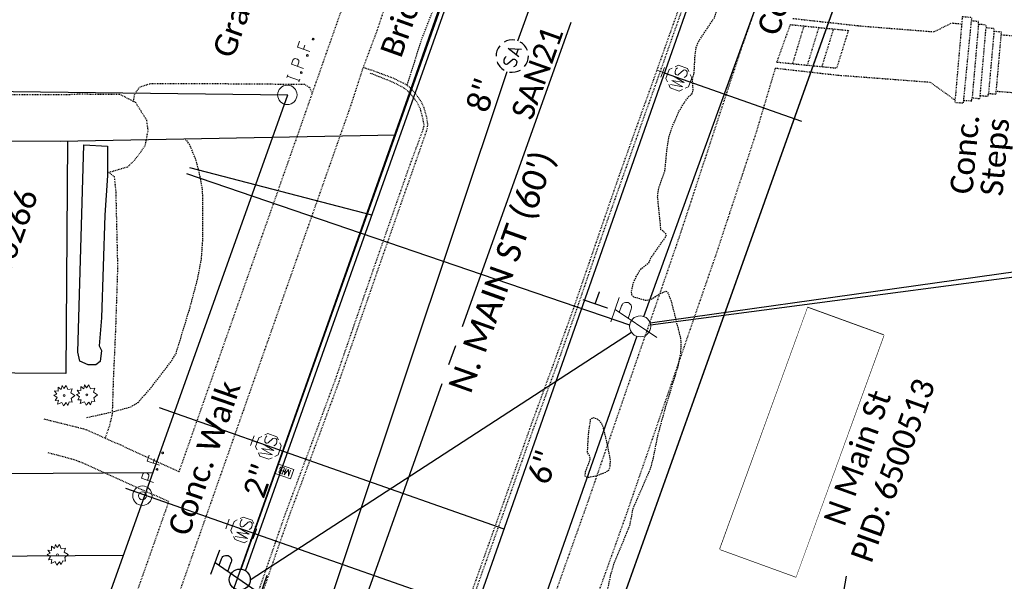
# Model space of a CAD drawing. Header units: feet. Extents: x 2296871 to 2305194, y 360020 to 364238.
# Tile 35 of 55: x 2301822 to 2301944, y 362637 to 362707. Entities that reach past the tile are written whole.
import ezdxf
from ezdxf.enums import TextEntityAlignment as Align

# ---------------------------------------------------------------- set-up
doc = ezdxf.new("R2010")
doc.units = ezdxf.units.FT
doc.header["$MEASUREMENT"] = 0
doc.set_wipeout_variables(frame=1)
for name, pattern in [('cl10', [50, 2.5, -2.5, 40, -2.5, 2.5]), ('gasex', [0]), ('OhDOT_USTN1', [0.055, 0.014, -0.041]), ('OhDOT_USTN3', [0.22, 0.165, -0.055]), ('OhDOT_USTN5', [0.11, 0.055, -0.055]), ('ohelecex', [0]), ('ohteleex', [0]), ('rowex', [0]), ('sanex', [0]), ('shrublt', [0]), ('waterex', [0])]:
    doc.linetypes.add(name, pattern=pattern)
for name, color, linetype in [('BD_X_Building', 231, 'Continuous'), ('DT_X_Contour_Major', 132, 'OhDOT_USTN3'), ('DV_X_Property_Line', 7, 'Continuous'), ('PV_X_Curb', 120, 'OhDOT_USTN1'), ('PV_X_Driveway', 7, 'OhDOT_USTN5'), ('PV_X_EOP', 7, 'OhDOT_USTN3'), ('PV_X_Steps', 120, 'OhDOT_USTN1'), ('PV_X_Text', 7, 'Continuous'), ('PV_X_Walk', 120, 'OhDOT_USTN5'), ('RD_X_Cells', 7, 'Continuous'), ('RW_X_CL_10', 6, 'cl10'), ('RW_X_Fee_RW', 6, 'rowex'), ('RW_X_Text', 7, 'Continuous'), ('SN_X_Public', 3, 'Continuous'), ('SV_X_Mon_Cells_Found', 7, 'Continuous'), ('SV_X_Text_Name', 7, 'Continuous'), ('SV_X_Text_Name_MASK', 7, 'Continuous'), ('UT_X_Electric_Cells', 1, 'Continuous'), ('UT_X_Gas', 2, 'gasex'), ('UT_X_Gas_Text', 7, 'Continuous'), ('UT_X_Overhead_Electric', 1, 'ohelecex'), ('UT_X_Overhead_Telecom', 30, 'ohteleex'), ('UT_X_Sanitary_Cells', 3, 'Continuous'), ('UT_X_Sanitary_Line', 3, 'sanex'), ('UT_X_Sanitary_Text', 7, 'Continuous'), ('UT_X_Water', 133, 'waterex'), ('UT_X_Water_Cells', 131, 'Continuous'), ('UT_X_Water_Text', 7, 'Continuous'), ('VG_X_Cells', 3, 'Continuous'), ('VG_X_Flower_Bed', 3, 'OhDOT_USTN1'), ('VG_X_Shrub_Line_Lt', 3, 'shrublt')]:
    doc.layers.add(name, color=color, linetype=linetype)
doc.styles.add('Simplex Normal (0.14)', font='calibri.ttf', dxfattribs={"height": 0.14})
doc.styles.add('Straight Normal (0.14) Font 30', font='calibri.ttf', dxfattribs={"height": 0.14})
doc.styles.add('Straight-Normal', font='calibri.ttf', dxfattribs={"height": 0.14})

# ---------------------------------------------------------------- blocks, each defined once
blk = doc.blocks.new('smh')
at = {"linetype": 'Continuous', "flags": 128}
for points in [[(-0.33, 0.69), (-0.36, 0.71), (-0.4, 0.74), (-0.51, 0.78), (-0.65, 0.8), (-0.75, 0.8), (-0.79, 0.8), (-0.95, 0.76), (-1.09, 0.69), (-1.18, 0.59), (-1.2, 0.49), (-1.2, 0.41), (-1.18, 0.31), (-1.08, 0.22), (-0.38, -0.16), (-0.32, -0.21), (-0.29, -0.26), (-0.27, -0.33), (-0.27, -0.41), (-0.28, -0.48), (-0.29, -0.53), (-0.32, -0.6), (-0.34, -0.65), (-0.37, -0.69), (-0.41, -0.72), (-0.45, -0.75), (-0.5, -0.77), (-0.53, -0.79), (-0.65, -0.8), (-0.82, -0.8), (-0.94, -0.77), (-1.1, -0.69), (-1.2, -0.61)], [(0.21, -0.8), (0.71, 0.8), (1.2, -0.8)], [(1.08, -0.42), (0.34, -0.42)]]:
    blk.add_lwpolyline(points, dxfattribs=at)
at = {"linetype": 'Continuous'}
for start, end in [(130.0806, 170.0721), (70.0577, 110.1061), (10.0169, 50.0392), (190.0169, 230.0392), (310.0114, 350.0264), (250.0577, 290.0473)]:
    blk.add_arc((0, 0), 2, start, end, dxfattribs=at)
blk = doc.blocks.new('ODOT SANITARY MANHOLE')
blk.add_blockref('smh', (0, 0))
blk = doc.blocks.new('IPF')
at = {"layer": 'SV_X_Mon_Cells_Found', "color": 7, "linetype": 'Continuous', "lineweight": 0, "flags": 128}
for points in [[(0.1007, 0.04), (0.1184, 0.04)], [(0.1095, -0.04), (0.1095, 0.04)], [(0.1878, -0.04), (0.1878, 0.04), (0.2143, 0.04), (0.217, 0.0394), (0.2209, 0.0381), (0.2225, 0.0368), (0.2242, 0.0356), (0.2264, 0.0324), (0.228, 0.0293), (0.2291, 0.0242), (0.2291, 0.0167), (0.2286, 0.0142), (0.2275, 0.0104), (0.2253, 0.006), (0.2231, 0.0041), (0.2214, 0.0028), (0.2187, 0.0016), (0.2143, 0.0009), (0.1878, 0.0009)], [(0.3383, 0.04), (0.3002, 0.04), (0.3002, -0.04)], [(0.3002, 0.0009), (0.3272, 0.0009)], [(0.1007, -0.04), (0.1184, -0.04)], [(0.1575, -0.0293), (0.1602, -0.0293), (0.1619, -0.0305), (0.1635, -0.0331), (0.1635, -0.0362), (0.1619, -0.0387), (0.1602, -0.04), (0.1575, -0.04), (0.1558, -0.0387), (0.1542, -0.0362), (0.1542, -0.0331), (0.1558, -0.0305), (0.1575, -0.0293)], [(0.2699, -0.0293), (0.2727, -0.0293), (0.2743, -0.0305), (0.276, -0.0331), (0.276, -0.0362), (0.2743, -0.0387), (0.2727, -0.04), (0.2699, -0.04), (0.2683, -0.0387), (0.2666, -0.0362), (0.2666, -0.0331), (0.2683, -0.0305), (0.2699, -0.0293)], [(0.3774, -0.0293), (0.3801, -0.0293), (0.3818, -0.0305), (0.3835, -0.0331), (0.3835, -0.0362), (0.3818, -0.0387), (0.3801, -0.04), (0.3774, -0.04), (0.3757, -0.0387), (0.3741, -0.0362), (0.3741, -0.0331), (0.3757, -0.0305), (0.3774, -0.0293)]]:
    blk.add_lwpolyline(points, dxfattribs=at)
at = {"layer": 'SV_X_Mon_Cells_Found', "color": 7, "linetype": 'Continuous', "lineweight": 0}
blk.add_circle((0, 0), 0.06, dxfattribs=at)
blk = doc.blocks.new('SHRUB')
at = {"layer": 'VG_X_Cells', "color": 3, "linetype": 'Continuous', "lineweight": 0, "flags": 128}
blk.add_lwpolyline([(-0.004, 0.09), (0.026, 0.127), (0.047, 0.075), (0.101, 0.084), (0.084, 0.033), (0.132, 0.003), (0.089, -0.034), (0.101, -0.079), (0.064, -0.076), (0.047, -0.121), (0.026, -0.087), (-0.008, -0.128), (-0.029, -0.083), (-0.08, -0.105), (-0.071, -0.058), (-0.111, -0.062), (-0.088, -0.022), (-0.126, 0.006), (-0.089, 0.019), (-0.119, 0.059), (-0.073, 0.054), (-0.074, 0.106), (-0.037, 0.077), (-0.026, 0.127), (-0.004, 0.09)], dxfattribs=at)
at = {"layer": 'VG_X_Cells', "color": 3, "linetype": 'Continuous', "lineweight": 0}
blk.add_circle((0, 0), 0.0115, dxfattribs=at)
blk = doc.blocks.new('SGN1P_1')
at = {"lineweight": 0}
for p, q in [((0, 0.08), (0, -0.08)), ((0, 0), (-0.08, 0))]:
    blk.add_line(p, q, dxfattribs=at)
blk = doc.blocks.new('SIGN')
for p, q in [((0, 1.6), (0, -1.6)), ((0, 0), (-1.6, 0))]:
    blk.add_line(p, q)
at = {"xscale": 20, "yscale": 20, "zscale": 20}
blk.add_blockref('SGN1P_1', (0, 0), dxfattribs=at)
blk = doc.blocks.new('ODOT MISC MAILBOX')
at = {"color": 230, "linetype": 'Continuous', "lineweight": 13, "flags": 128}
blk.add_lwpolyline([(-0.1, 0.061), (0.1, 0.061), (0.1, -0.061), (-0.1, -0.061), (-0.1, 0.061)], close=True, dxfattribs=at)
for points in [[(-0.065, -0.04), (-0.065, 0.04), (-0.036, -0.04), (-0.008, 0.04), (-0.008, -0.04)], [(0.051, 0.003), (0.054, 0.007), (0.056, 0.009), (0.057, 0.01), (0.058, 0.012), (0.059, 0.014), (0.06, 0.016), (0.061, 0.02), (0.061, 0.022), (0.061, 0.025), (0.061, 0.029), (0.059, 0.032), (0.057, 0.034), (0.054, 0.037), (0.052, 0.038), (0.05, 0.039), (0.047, 0.04), (0.016, 0.04), (0.016, -0.04), (0.051, -0.04), (0.055, -0.037), (0.059, -0.034), (0.062, -0.029), (0.064, -0.024), (0.065, -0.018), (0.065, -0.014), (0.064, -0.01), (0.061, -0.005), (0.058, -0.001), (0.051, 0.003), (0.016, 0.003)]]:
    blk.add_lwpolyline(points, dxfattribs=at)
at = {"color": 230, "linetype": 'Continuous', "lineweight": 30}
blk.add_point((0, 0), dxfattribs=at)
blk = doc.blocks.new('ODOT Elec Tele Pole')
at = {"layer": 'UT_X_Electric_Cells', "linetype": 'Continuous', "lineweight": 13}
for p, q in [((0.0482, 0.18), (-0.0321, -0.12)), ((0.1282, 0.18), (-0.0318, 0.18)), ((0.0402, 0.15), (0.0827, 0.15)), ((0.0231, 0.0862), (0.0827, 0.0862))]:
    blk.add_line(p, q, dxfattribs=at)
at = {"layer": 'UT_X_Electric_Cells', "linetype": 'Continuous', "lineweight": 0}
blk.add_circle((0, 0), 0.065, dxfattribs=at)
at = {"layer": 'UT_X_Electric_Cells', "linetype": 'Continuous', "lineweight": 13, "extrusion": (0, 0, -1)}
blk.add_arc((-0.0833, 0.1181), 0.0319, 88.8767, 271.1233, dxfattribs=at)
blk = doc.blocks.new('TLPW')
at = {"linetype": 'Continuous'}
for p, q in [((0.0482, 0.18), (-0.0402, -0.15)), ((0.1282, 0.18), (-0.0318, 0.18)), ((0.0402, 0.15), (0.0827, 0.15)), ((0.0231, 0.0863), (0.0827, 0.0863)), ((0.0798, -0.15), (-0.0402, -0.15))]:
    blk.add_line(p, q, dxfattribs=at)
blk.add_circle((0, 0), 0.065, dxfattribs=at)
at = {"linetype": 'Continuous', "extrusion": (0, 0, -1)}
blk.add_arc((-0.0833, 0.1181), 0.0319, 88.8767, 271.1233, dxfattribs=at)
blk = doc.blocks.new('ODOT ELEC TELE LIGHT POLE')
blk.add_blockref('TLPW', (0, 0))
blk = doc.blocks.new('WSS')
at = {"layer": 'UT_X_Water_Cells', "color": 133, "linetype": 'Continuous', "lineweight": 0}
for p, q in [((0, 0.0741), (0, 0.1376)), ((0.0318, 0.1058), (-0.0319, 0.1058)), ((0.0202, 0.0083), (0.0553, -0.0101))]:
    blk.add_line(p, q, dxfattribs=at)
at = {"layer": 'UT_X_Water_Cells', "color": 133, "linetype": 'Continuous', "lineweight": 0, "flags": 128}
for points in [[(0.0448, 0.0588), (0.0296, 0.0741), (-0.0297, 0.0741), (-0.0448, 0.059)], [(-0.0588, 0.0448), (-0.0741, 0.0297), (-0.0741, -0.0296), (-0.059, -0.0447)], [(-0.0554, 0.0355), (-0.0413, -0.0408), (-0.0272, 0.0355), (-0.013, -0.0408), (0.0013, 0.0355)], [(0.0588, -0.0447), (0.074, -0.0296), (0.074, 0.0297), (0.0588, 0.0448)], [(-0.045, -0.0587), (-0.0297, -0.074), (0.0296, -0.074), (0.0448, -0.0588)]]:
    blk.add_lwpolyline(points, dxfattribs=at)
at = {"layer": 'UT_X_Water_Cells', "color": 133, "linetype": 'Continuous', "lineweight": 0, "extrusion": (0, 0, -1)}
for centre, radius, start, end in [((-0.0277, 0.0195), 0.0135, 303.63245, 53.74127), ((-0.0388, -0.0047), 0.04, 61.34633, 118.65367), ((-0.0372, -0.0091), 0.0316, 235.60372, 316.33053), ((-0.0438, -0.0225), 0.017, 132.06416, 228.51167)]:
    blk.add_arc(centre, radius, start, end, dxfattribs=at)
blk = doc.blocks.new('IPIPE')
at = {"layer": 'SV_X_Mon_Cells_Found', "color": 7, "linetype": 'Continuous', "lineweight": 0, "flags": 128}
for points in [[(0.0999, -0.04), (0.0999, 0.04), (0.1263, 0.04), (0.1291, 0.0394), (0.1329, 0.0381), (0.1346, 0.0368), (0.1362, 0.0356), (0.1384, 0.0324), (0.1401, 0.0293), (0.1412, 0.0242), (0.1412, 0.0167), (0.1406, 0.0142), (0.1395, 0.0104), (0.1373, 0.006), (0.1351, 0.0041), (0.1335, 0.0028), (0.1307, 0.0016), (0.1263, 0.0009), (0.0999, 0.0009)], [(0.2503, 0.04), (0.2123, 0.04), (0.2123, -0.04)], [(0.2123, 0.0009), (0.2393, 0.0009)], [(0.182, -0.0293), (0.1847, -0.0293), (0.1864, -0.0305), (0.188, -0.0331), (0.188, -0.0362), (0.1864, -0.0387), (0.1847, -0.04), (0.182, -0.04), (0.1803, -0.0387), (0.1787, -0.0362), (0.1787, -0.0331), (0.1803, -0.0305), (0.182, -0.0293)], [(0.2895, -0.0293), (0.2922, -0.0293), (0.2939, -0.0305), (0.2955, -0.0331), (0.2955, -0.0362), (0.2939, -0.0387), (0.2922, -0.04), (0.2895, -0.04), (0.2878, -0.0387), (0.2861, -0.0362), (0.2861, -0.0331), (0.2878, -0.0305), (0.2895, -0.0293)]]:
    blk.add_lwpolyline(points, dxfattribs=at)
at = {"layer": 'SV_X_Mon_Cells_Found', "color": 7, "linetype": 'Continuous', "lineweight": 0}
for radius in [0.06, 0.0247]:
    blk.add_circle((0, 0), radius, dxfattribs=at)

msp = doc.modelspace()

# ---------------------------------------------------------------- linework, layer by layer
at = {"layer": 'BD_X_Building', "flags": 128}
msp.add_lwpolyline([(2301783.84, 362692.12), (2301828.4, 362691.84), (2301828.22, 362663.11), (2301784.05, 362663.39), (2301784.08, 362668.56), (2301778.76, 362668.6), (2301778.82, 362679.3), (2301783.76, 362679.26)], close=True, dxfattribs=at)
at = {"layer": 'DT_X_Contour_Major', "elevation": 985, "flags": 128}
for points in [[(2301865.74, 362514.77), (2301862.73, 362513.04), (2301862.47, 362513.35), (2301863.72, 362517.91), (2301865.02, 362519.81), (2301864.33, 362520.96), (2301861, 362524.13), (2301860.55, 362526.49), (2301861.08, 362528.89), (2301860.83, 362531.03), (2301861.31, 362532.38), (2301861.85, 362532.87), (2301862.24, 362534.63), (2301862.43, 362536.15), (2301862.23, 362536.69), (2301862.42, 362538.07), (2301863.05, 362540.62), (2301864.02, 362543.41), (2301865.2, 362546.39), (2301865.7, 362547.36), (2301866.15, 362548.49), (2301866.73, 362550.81), (2301867.3, 362552.54), (2301868.1, 362554.42), (2301869.01, 362557.32), (2301870.85, 362560.8), (2301871.58, 362562.99), (2301872.88, 362567.87), (2301873.85, 362570.3), (2301875.01, 362572.81), (2301878.66, 362580.02), (2301879.16, 362581.51), (2301879.44, 362582.99), (2301879.68, 362585), (2301880.29, 362587.04), (2301880.66, 362589.19), (2301881.29, 362591.79), (2301882.99, 362597.47), (2301883.72, 362599.55), (2301883.94, 362599.85), (2301884.63, 362600.34), (2301886.61, 362601.41), (2301887.98, 362602.05), (2301889.03, 362602.39), (2301890.8, 362602.6), (2301895.3, 362602.74), (2301895.23, 362602.9), (2301893.21, 362604.5), (2301892.93, 362604.81), (2301892.88, 362605.02), (2301893.68, 362610.01), (2301893.73, 362610.88), (2301893.52, 362612.69), (2301893.65, 362613.32), (2301894.07, 362613.66), (2301895.36, 362614.02), (2301895.68, 362614.26), (2301895.79, 362614.52), (2301895.82, 362615.25), (2301895.36, 362617.9), (2301895.14, 362618.54), (2301892.82, 362622.08), (2301892.74, 362622.41), (2301892.7, 362625.97), (2301892.84, 362627.75), (2301893.03, 362628.77), (2301894.26, 362631.92), (2301895.67, 362638.45), (2301896.09, 362639.79), (2301897.96, 362644.28), (2301898.37, 362646.4), (2301900.53, 362651.35), (2301900.86, 362652.58), (2301901.43, 362655.43), (2301902.35, 362658.79), (2301903.9, 362663.85), (2301904.25, 362665.52), (2301904.33, 362666.73), (2301904.27, 362667.46), (2301903.13, 362671.98), (2301902.66, 362673.17), (2301902.44, 362673.25), (2301901.78, 362673.01), (2301900.45, 362672.17), (2301899.89, 362672.15), (2301898.47, 362672.54), (2301898.25, 362672.76), (2301898.17, 362673.21), (2301898.38, 362674.25), (2301898.78, 362675.17), (2301899.35, 362676.07), (2301900.34, 362676.84), (2301900.58, 362677.44), (2301902.36, 362679.97), (2301902.49, 362680.29), (2301902.02, 362680.79), (2301901.81, 362680.89), (2301901.4, 362684.99), (2301901.53, 362686.01), (2301902.3, 362688.18), (2301902.57, 362690.98), (2301902.79, 362692.31), (2301903.23, 362693.66), (2301904.02, 362695.49), (2301904.62, 362696.51), (2301905.28, 362697.42), (2301905.66, 362697.76), (2301905.79, 362698.19), (2301905.71, 362699.49), (2301905.92, 362700.36), (2301906.03, 362702.43), (2301906.17, 362703.45), (2301906.48, 362704.22), (2301908.42, 362707.13), (2301909.05, 362709.04), (2301910.35, 362714.5), (2301910.72, 362716.89), (2301910.98, 362720.68), (2301911.09, 362721.4), (2301911.29, 362721.87), (2301912.01, 362722.57), (2301913.83, 362723.84), (2301916.77, 362726.49), (2301918.1, 362727.25), (2301918.41, 362727.55), (2301919.84, 362731.85), (2301921.65, 362736.21), (2301921.87, 362737.17), (2301921.9, 362737.65), (2301921.14, 362740.98), (2301920.82, 362743.74), (2301920.78, 362745.82), (2301921.17, 362747.11), (2301922.09, 362749.17), (2301923.34, 362753.94), (2301925.24, 362757.37), (2301926.96, 362761.99), (2301927.8, 362763.95), (2301928.84, 362766.06), (2301931, 362770.13), (2301934.64, 362777.75), (2301935.96, 362780.84), (2301936.72, 362782.99), (2301938.92, 362791.08), (2301941.1, 362795.93), (2301947.36, 362813.23), (2301949.91, 362818.57), (2301950.39, 362819.88), (2301950.97, 362821), (2301951.87, 362822.36), (2301955.11, 362826.51), (2301956.33, 362828.53), (2301956.76, 362829.47), (2301957.59, 362834.15), (2301958.25, 362835.93), (2301962.16, 362844.57), (2301963.35, 362848.26), (2301965.1, 362852.32), (2301966, 362854.73), (2301966.52, 362856.73), (2301967.08, 362860.07), (2301967.76, 362862.73), (2301969.11, 362865.78), (2301970.78, 362869.22), (2301972.1, 362871.55), (2301972.95, 362873.61), (2301973.25, 362874.61), (2301974.73, 362878.19), (2301977.02, 362884.84), (2301977.97, 362886.63), (2301980.61, 362892.76), (2301982.96, 362898.95), (2301986.2, 362904.99), (2301989.56, 362912.02), (2301990.29, 362913.85), (2301991.07, 362917.13), (2301992.42, 362920.53), (2301995.55, 362927.43), (2301996.15, 362928.9), (2301996.95, 362932.81), (2301997.4, 362934.52), (2301997.86, 362935.62), (2301999.18, 362937.46), (2301999.97, 362938.26), (2302002.86, 362939.99), (2302005.18, 362941.17), (2302007.03, 362941.85), (2302008.46, 362942.49), (2302010.05, 362943.37), (2302014.52, 362946.91), (2302016.13, 362947.84), (2302017.42, 362948.86), (2302018.65, 362949.66), (2302020.14, 362950.45)], [(2301830.78, 362657.66), (2301833.56, 362658.27), (2301836.23, 362658.98), (2301837.11, 362659.5), (2301838.65, 362661.24), (2301841.24, 362664.62), (2301841.83, 362665.57), (2301843.49, 362671), (2301844.48, 362674.68), (2301844.97, 362677.25), (2301845.16, 362679.87), (2301845.16, 362684.92), (2301845.08, 362686.06), (2301844.7, 362688.04), (2301844.27, 362689.63), (2301843.64, 362691.15), (2301843.27, 362691.81), (2301843.02, 362691.97)]]:
    msp.add_lwpolyline(points, dxfattribs=at)
msp.add_lwpolyline([(2301893.03, 362652.51), (2301892.45, 362650.94), (2301892.39, 362650.45), (2301892.47, 362650.34), (2301892.86, 362650.28), (2301893.76, 362650.44), (2301895.06, 362650.93), (2301895.35, 362651.16), (2301895.51, 362651.5), (2301895.57, 362652.36), (2301895.22, 362654.23), (2301894.69, 362656.39), (2301894.49, 362656.9), (2301894.21, 362657.27), (2301893.73, 362657.56), (2301893.37, 362657.61), (2301893.07, 362657.43), (2301892.81, 362655.57), (2301892.68, 362653.29), (2301892.92, 362653.02), (2301893.03, 362652.51)], close=True, dxfattribs=at)
at = {"layer": 'DV_X_Property_Line', "flags": 128}
for points in [[(2301678.71, 362649.8), (2301838.98, 362650.87)], [(2301835.3, 362640.57), (2301675.13, 362639.46)]]:
    msp.add_lwpolyline(points, dxfattribs=at)
at = {"layer": 'PV_X_Curb', "flags": 128}
for points in [[(2301909.91, 362724.77), (2301909.38, 362723.41), (2301906.81, 362715.91), (2301904.52, 362709.71), (2301900.92, 362699.57), (2301899.15, 362694.65), (2301896.62, 362687.57), (2301893.43, 362678.31), (2301890.98, 362671.16), (2301888.5, 362664.27), (2301885.58, 362656.3), (2301882.56, 362647.79), (2301878.77, 362637.15), (2301876.03, 362629.37), (2301871.96, 362618.22)], [(2301910.3, 362724.61), (2301909.77, 362723.28), (2301907.21, 362715.76), (2301904.92, 362709.57), (2301901.34, 362699.43), (2301899.57, 362694.5), (2301897.07, 362687.41), (2301893.81, 362678.18), (2301891.36, 362671.02), (2301888.92, 362664.12), (2301885.98, 362656.16), (2301882.96, 362647.65), (2301879.15, 362637.01), (2301876.42, 362629.23), (2301872.34, 362618.08)], [(2301819.63, 362571.43), (2301825.19, 362571.39), (2301827, 362571.74), (2301827.93, 362572.03), (2301828.97, 362572.54), (2301830.02, 362573.38), (2301830.79, 362574.49), (2301831.49, 362576.05), (2301835.15, 362586.49), (2301839.4, 362598.79), (2301841.95, 362605.77), (2301843.87, 362611.17), (2301845.72, 362616.62), (2301846.49, 362618.75), (2301848.14, 362623.38), (2301850.09, 362628.98), (2301852.23, 362635.08), (2301853.92, 362639.97), (2301855.79, 362645.35), (2301858.83, 362653.49), (2301862, 362662.09), (2301864.19, 362668.38), (2301867.69, 362678.44), (2301871.27, 362688.67), (2301872.84, 362693.15), (2301872.95, 362693.65), (2301872.97, 362693.94), (2301872.85, 362694.78), (2301872.52, 362695.96), (2301872.08, 362696.87), (2301871.3, 362697.93), (2301870.71, 362698.53), (2301870.19, 362698.91), (2301868.66, 362699.65), (2301865.95, 362700.66)], [(2301819.63, 362571.91), (2301825.15, 362571.87), (2301826.85, 362572.29), (2301827.77, 362572.57), (2301828.72, 362573.05), (2301829.66, 362573.83), (2301830.27, 362574.72), (2301831.01, 362576.26), (2301834.67, 362586.65), (2301838.91, 362598.96), (2301841.47, 362605.94), (2301843.38, 362611.34), (2301845.23, 362616.79), (2301846, 362618.93), (2301847.66, 362623.55), (2301849.6, 362629.15), (2301851.73, 362635.25), (2301853.42, 362640.14), (2301855.29, 362645.54), (2301858.33, 362653.67), (2301861.52, 362662.27), (2301863.68, 362668.56), (2301867.17, 362678.63), (2301870.75, 362688.86), (2301872.4, 362693.3), (2301872.52, 362693.8), (2301872.5, 362693.95), (2301872.37, 362694.69), (2301872.05, 362695.84), (2301871.64, 362696.67), (2301870.9, 362697.63), (2301870.38, 362698.17), (2301869.89, 362698.52), (2301868.46, 362699.22), (2301865.81, 362700.28)]]:
    msp.add_lwpolyline(points, dxfattribs=at)
at = {"layer": 'PV_X_Driveway', "flags": 128}
for points in [[(2301865.01, 362701), (2301865.93, 362700.66)], [(2301836.56, 362696.78), (2301836.74, 362697.73), (2301837.35, 362698.56), (2301838.7, 362699), (2301843.8, 362699), (2301857.71, 362698.9), (2301858.36, 362698.49), (2301858.68, 362697.75)]]:
    msp.add_lwpolyline(points, dxfattribs=at)
at = {"layer": 'PV_X_EOP', "flags": 128}
msp.add_lwpolyline([(2301870.43, 362698.78), (2301872.2, 362704.39), (2301873.65, 362708.12), (2301874.76, 362711.64)], dxfattribs=at)
at = {"layer": 'PV_X_Steps', "flags": 128}
for points in [[(2301946.37, 362704.76), (2301943.9, 362704.99), (2301943.93, 362705.34), (2301943, 362705.43), (2301943.02, 362705.78), (2301942.02, 362705.87), (2301942.05, 362706.22), (2301941.08, 362706.31), (2301941.11, 362706.65), (2301940.22, 362706.73), (2301940.26, 362707.13), (2301939.08, 362707.24), (2301938.16, 362696.66), (2301939.24, 362696.58), (2301939.26, 362696.91), (2301940.26, 362696.85), (2301940.3, 362697.22), (2301941.26, 362697.12), (2301941.3, 362697.5), (2301942.28, 362697.41), (2301942.32, 362697.77), (2301943.26, 362697.68), (2301943.29, 362698.04), (2301945.74, 362697.84)], [(2301916.16, 362701.64), (2301917.82, 362706.28)], [(2301917.82, 362706.28), (2301919.47, 362706.11), (2301919.52, 362706.11), (2301921.3, 362705.93), (2301921.36, 362705.92), (2301923.13, 362705.74), (2301923.18, 362705.74), (2301924.95, 362705.56), (2301924.99, 362705.56)], [(2301918.11, 362701.44), (2301919.52, 362706.11)], [(2301919.93, 362701.26), (2301921.36, 362705.92)], [(2301939.26, 362696.91), (2301940.22, 362706.73)], [(2301941.08, 362706.31), (2301940.3, 362697.22)], [(2301941.3, 362697.5), (2301942.02, 362705.87)], [(2301921.73, 362701.08), (2301923.18, 362705.74)], [(2301924.99, 362705.56), (2301923.54, 362700.9)], [(2301943, 362705.43), (2301942.32, 362697.77)], [(2301943.29, 362698.04), (2301943.9, 362704.99)], [(2301916.16, 362701.64), (2301918.07, 362701.45), (2301918.11, 362701.44), (2301919.88, 362701.26), (2301919.93, 362701.26), (2301921.71, 362701.08), (2301921.73, 362701.08), (2301923.53, 362700.9), (2301923.54, 362700.9)]]:
    msp.add_lwpolyline(points, dxfattribs=at)
at = {"layer": 'PV_X_Walk', "flags": 128}
for points in [[(2301838.89, 362626.43), (2301840.28, 362630.42), (2301841.94, 362635.13), (2301843.6, 362639.84), (2301845.26, 362644.56), (2301846.92, 362649.28), (2301848.58, 362653.99), (2301850.24, 362658.71), (2301851.9, 362663.42), (2301853.56, 362668.14), (2301855.22, 362672.86), (2301856.88, 362677.57), (2301858.47, 362682.08), (2301860.13, 362686.8), (2301861.79, 362691.52), (2301863.45, 362696.23), (2301865.01, 362700.99), (2301866.76, 362705.67), (2301869.04, 362712.6), (2301870.08, 362715.1), (2301872.01, 362720.97), (2301873.4, 362724.54), (2301875.06, 362729.25), (2301876.72, 362733.97), (2301878.08, 362737.84), (2301879.73, 362742.57), (2301881.37, 362747.29), (2301883.02, 362752.01), (2301884.66, 362756.73), (2301886.31, 362761.45), (2301887.95, 362766.18), (2301889.6, 362770.9), (2301891.24, 362775.62), (2301892.89, 362780.34), (2301894.54, 362785.06), (2301896.18, 362789.78), (2301897.83, 362794.5), (2301899.47, 362799.23), (2301901.12, 362803.95), (2301902.76, 362808.67), (2301903.19, 362809.91), (2301904.85, 362814.62), (2301906.5, 362819.34), (2301908.15, 362824.06), (2301909.81, 362828.78), (2301911.46, 362833.49), (2301913.12, 362838.21), (2301913.73, 362839.96)], [(2301920.12, 362726.55), (2301918.68, 362722.39), (2301916.97, 362717.69), (2301915.26, 362713), (2301913.55, 362708.5), (2301911.81, 362703.53), (2301910.29, 362698.93), (2301908.73, 362694.18), (2301907.17, 362689.43), (2301905.61, 362684.68), (2301904.05, 362679.97), (2301902.53, 362675.54), (2301900.9, 362670.81), (2301899.26, 362666.09), (2301897.63, 362661.36), (2301896, 362656.63), (2301894.37, 362651.9), (2301892.75, 362647.2), (2301891.13, 362642.66), (2301889.45, 362637.95), (2301887.77, 362633.24), (2301886.09, 362628.53), (2301884.41, 362623.82), (2301882.73, 362619.11), (2301881.05, 362614.4), (2301879.24, 362609.27), (2301877.57, 362604.56), (2301875.9, 362599.84), (2301874.23, 362595.13), (2301872.56, 362590.42), (2301870.84, 362585.58), (2301869.14, 362580.69), (2301867.49, 362576.16), (2301865.82, 362571.45), (2301864.15, 362566.74), (2301862.47, 362562.03), (2301860.8, 362557.32), (2301859.13, 362552.6), (2301857.45, 362547.89), (2301855.78, 362543.18), (2301854.07, 362538.4), (2301850.71, 362528.99), (2301848.97, 362524.12), (2301845.76, 362514.61), (2301844.28, 362510.24), (2301840.98, 362500.83), (2301837.74, 362491.61), (2301834.29, 362482.27), (2301830.82, 362472.89), (2301828.94, 362467.77), (2301825.95, 362458.23), (2301825.91, 362458.11), (2301824.68, 362454.17), (2301821.73, 362444.61), (2301821.55, 362444.01), (2301819.35, 362436.96), (2301819.27, 362436.27), (2301819.31, 362430.44)], [(2301842.22, 362650.98), (2301843.87, 362655.65), (2301845.53, 362660.37), (2301847.19, 362665.08), (2301848.85, 362669.8), (2301850.51, 362674.52), (2301852.17, 362679.23), (2301853.76, 362683.74), (2301855.42, 362688.46), (2301857.08, 362693.17), (2301858.73, 362697.89), (2301860.39, 362702.61), (2301862.05, 362707.33), (2301863.71, 362712.04), (2301864.29, 362713.79)], [(2301918.14, 362707.04), (2301918.28, 362707.02), (2301918.75, 362706.97), (2301921.51, 362706.66), (2301923.55, 362706.44), (2301924.22, 362706.36), (2301924.38, 362706.34), (2301924.55, 362706.33), (2301924.78, 362706.3), (2301926.24, 362706.14)], [(2301926.26, 362706.13), (2301935.59, 362705.39), (2301937.77, 362706.48), (2301938.95, 362706.37)], [(2301915.95, 362700.9), (2301913.48, 362692.61), (2301911.92, 362687.87), (2301910.35, 362683.12), (2301908.78, 362678.33), (2301907.25, 362673.91), (2301905.62, 362669.18), (2301903.99, 362664.45), (2301902.36, 362659.73), (2301900.73, 362655), (2301899.1, 362650.28), (2301897.46, 362645.52), (2301895.84, 362640.98), (2301894.16, 362636.27), (2301892.48, 362631.56), (2301890.8, 362626.85), (2301889.12, 362622.14), (2301887.44, 362617.43), (2301885.77, 362612.73), (2301883.95, 362607.6), (2301882.28, 362602.89), (2301880.61, 362598.17), (2301878.94, 362593.46), (2301877.27, 362588.75), (2301875.55, 362583.91), (2301873.88, 362579.2), (2301872.21, 362574.49), (2301870.53, 362569.77), (2301868.86, 362565.06), (2301867.18, 362560.35), (2301865.51, 362555.64), (2301863.84, 362550.93), (2301862.16, 362546.22), (2301860.49, 362541.51), (2301858.78, 362536.72), (2301855.42, 362527.3), (2301853.68, 362522.44), (2301852.2, 362518.05), (2301852.28, 362518.02)], [(2301915.95, 362700.9), (2301916.33, 362700.86), (2301917.33, 362700.74), (2301920.12, 362700.43), (2301921.06, 362700.32), (2301922.21, 362700.19), (2301922.44, 362700.17), (2301922.67, 362700.14), (2301923.07, 362700.1), (2301923.91, 362700), (2301924.29, 362699.96)], [(2301924.37, 362699.98), (2301935.11, 362699.16), (2301938.12, 362696.98)], [(2301825.46, 362657.5), (2301830.48, 362656.25), (2301832.2, 362655.51), (2301834.82, 362654.34), (2301838.7, 362652.57), (2301842.22, 362650.98)], [(2301825.98, 362653.33), (2301827.87, 362652.84), (2301829.3, 362652.44), (2301830.33, 362652.04), (2301832.7, 362650.95), (2301840.92, 362647.28), (2301840.55, 362646.22), (2301838.89, 362641.5), (2301837.23, 362636.79), (2301835.56, 362632.06), (2301833.8, 362627.03), (2301832.16, 362622.33), (2301830.47, 362617.59), (2301828.79, 362612.88), (2301827.1, 362608.18), (2301825.42, 362603.47), (2301823.74, 362598.76), (2301822.06, 362594.05), (2301820.37, 362589.32), (2301819.86, 362587.87), (2301818.22, 362583.15), (2301816.58, 362578.43), (2301814.94, 362573.71), (2301813.22, 362568.82), (2301811.57, 362564.1), (2301809.92, 362559.39), (2301808.32, 362554.83), (2301805.15, 362545.34), (2301804.01, 362541.9), (2301797.49, 362540.02), (2301793.44, 362549.17), (2301791.68, 362553.13)]]:
    msp.add_lwpolyline(points, dxfattribs=at)
at = {"layer": 'RW_X_CL_10'}
msp.add_line((2301795.81, 362440.51), (2302050.19, 363153.79), dxfattribs=at)
at = {"layer": 'RW_X_Fee_RW'}
for p, q in [((2301827.66, 362440.53), (2302080.82, 363150.36)), ((2301813.82, 362580.34), (2301855.64, 362697.58))]:
    msp.add_line(p, q, dxfattribs=at)
at = {"layer": 'RW_X_Fee_RW', "flags": 128}
for points in [[(2301827.66, 362440.53), (2301935.51, 362742.92)], [(2301695.91, 362699.52), (2301855.64, 362697.58)]]:
    msp.add_lwpolyline(points, dxfattribs=at)
at = {"layer": 'SV_X_Text_Name'}
msp.add_lwpolyline([(2301924.71, 362638.04), (2301922.24, 362623.87)], dxfattribs=at)
at = {"layer": 'SV_X_Text_Name_MASK'}
msp.add_lwpolyline([(2301919.96, 362671.26), (2301909.1, 362641.36), (2301918.51, 362637.94), (2301929.37, 362667.84)], close=True, dxfattribs=at)
at = {"layer": 'UT_X_Gas', "flags": 128}
msp.add_lwpolyline([(2301826.94, 362575), (2301835.4, 362600.17), (2301842.67, 362618.69), (2301859.69, 362666.71), (2301869.73, 362694.97), (2301877.32, 362716.59), (2301886.93, 362742.57), (2301891.72, 362759.77), (2301898.96, 362779.24), (2301906.79, 362800.65), (2301917.02, 362833.61), (2301920.27, 362843.75), (2301926.3, 362859.38), (2301945.21, 362912.34), (2301998.68, 363062.26), (2302002.12, 363072.24, 0.004121), (2302006.72, 363085.9), (2302037.37, 363075.87, 0.006524), (2302044.43, 363098.46, 0.108981), (2302058.41, 363206.47)], format="xyb", dxfattribs=at)
at = {"layer": 'UT_X_Overhead_Electric', "flags": 128}
for points in [[(2301849.87, 362638.9), (2301888.59, 362747.87)], [(2301827.51, 362691.85), (2301868.96, 362692.63)], [(2301900.46, 362669.39), (2301966.18, 362678.62)], [(2301851.02, 362637.6), (2301898.15, 362668.23)]]:
    msp.add_lwpolyline(points, dxfattribs=at)
at = {"layer": 'UT_X_Overhead_Telecom', "linetype": 'Continuous', "flags": 128}
for points in [[(2301899.69, 362670.16), (2301929, 362751.14)], [(2301900.53, 362669.11), (2301966.11, 362677.8)], [(2301898.81, 362667.71), (2301861.71, 362562.26)]]:
    msp.add_lwpolyline(points, dxfattribs=at)
at = {"layer": 'UT_X_Overhead_Telecom', "flags": 128}
for points in [[(2301850.42, 362638.7), (2301889.18, 362747.8)], [(2301897.95, 362669.09), (2301843.18, 362687.82)], [(2301866.05, 362682.69), (2301843.54, 362688.57)]]:
    msp.add_lwpolyline(points, dxfattribs=at)
at = {"layer": 'UT_X_Sanitary_Line', "flags": 128}
for points in [[(2301884.09, 362704.26), (2302005.19, 363038.03)], [(2301793.56, 362433.43), (2301882.78, 362700.49)]]:
    msp.add_lwpolyline(points, dxfattribs=at)
at = {"layer": 'UT_X_Water'}
for points in [[(2301813.91, 362430.38), (2301821.03, 362465.59), (2301853.18, 362560.74), (2301955.57, 362851.89), (2302031.34, 363063.03), (2302042.96, 363095.42), (2302061.52, 363168.95), (2302058.38, 363256.57), (2302066.14, 363275.22)], [(2301919.23, 362694.3), (2301902.25, 362700.27)], [(2301882.41, 362643.84), (2301839.77, 362658.84)], [(2301878.84, 362633.69), (2301835.62, 362648.88)]]:
    msp.add_lwpolyline(points, dxfattribs=at)
at = {"layer": 'VG_X_Flower_Bed', "flags": 128}
msp.add_lwpolyline([(2301819.82, 362697.61), (2301828.03, 362697.61), (2301829.77, 362697.7), (2301834.88, 362697.66), (2301836.8, 362696.66), (2301838.16, 362694.52), (2301838.34, 362693.17), (2301837.98, 362691.26), (2301836.77, 362689.58), (2301835.82, 362688.64), (2301833.53, 362687.98), (2301834.18, 362687.47), (2301834.37, 362685.69), (2301834.6, 362676.24), (2301834.33, 362668.21), (2301834.06, 362662.27), (2301833.93, 362658.06), (2301833.59, 362656.62), (2301833.08, 362655.18)], dxfattribs=at)
at = {"layer": 'VG_X_Shrub_Line_Lt', "flags": 128}
msp.add_lwpolyline([(2301830.42, 362691.4), (2301833.35, 362691.23), (2301833.35, 362687.61), (2301833.04, 362682.71), (2301832.62, 362669.99), (2301832.33, 362666.54), (2301832.62, 362665.94), (2301832.43, 362664.59), (2301831.93, 362664.18), (2301830.95, 362664.18), (2301829.95, 362664.64), (2301829.67, 362665.76), (2301830.42, 362691.4)], dxfattribs=at)

# ---------------------------------------------------------------- block references
at = {"layer": 'RD_X_Cells', "xscale": 10.00000000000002, "yscale": 10.00000000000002, "zscale": 10.00000000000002, "rotation": 160.2045307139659}
msp.add_blockref('ODOT MISC MAILBOX', (2301855.25, 362650.99), dxfattribs=at)
at = {"layer": 'SN_X_Public', "rotation": 251.052659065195}
msp.add_blockref('SIGN', (2301893.69, 362671.72), dxfattribs=at)
at = {"layer": 'SV_X_Mon_Cells_Found'}
for name, p, xscale, yscale, zscale, rotation in [('IPF', (2301855.6, 362697.58), 20, 20, 20, 70.37168007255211), ('IPIPE', (2301837.67, 362647.99), 20.00000000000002, 20.00000000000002, 20.00000000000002, 71.49744515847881)]:
    msp.add_blockref(name, p, dxfattribs=dict(at, xscale=xscale, yscale=yscale, zscale=zscale, rotation=rotation))
at = {"layer": 'UT_X_Electric_Cells'}
for name, p, xscale, yscale, zscale, rotation in [('ODOT Elec Tele Pole', (2301899.24, 362668.94), 20.00000000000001, 20.00000000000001, 20.00000000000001, 71.29777777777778), ('ODOT ELEC TELE LIGHT POLE', (2301849.72, 362637.61), 20, 20, 20, 70.388792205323)]:
    msp.add_blockref(name, p, dxfattribs=dict(at, xscale=xscale, yscale=yscale, zscale=zscale, rotation=rotation))
at = {"layer": 'UT_X_Sanitary_Cells', "rotation": 70.37168007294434}
msp.add_blockref('ODOT SANITARY MANHOLE', (2301883.41, 362702.38), dxfattribs=at)
at = {"layer": 'UT_X_Water_Cells', "xscale": 20, "yscale": 20, "rotation": 70.26444444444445}
for p in [(2301904.02, 362699.65), (2301853.26, 362654.09), (2301850.2, 362643.76)]:
    msp.add_blockref('WSS', p, dxfattribs=at)
at = {"layer": 'VG_X_Cells', "xscale": 10, "yscale": 10}
for p in [(2301827.99, 362660.37), (2301830.79, 362660.45), (2301827.17, 362640.67)]:
    msp.add_blockref('SHRUB', p, dxfattribs=at)

# ---------------------------------------------------------------- texts
at = {"layer": 'PV_X_Text', "insert": (2301918.15, 362714.56), "char_height": 2.8, "width": 23.4667, "attachment_point": 5, "rotation": 71.3286, "style": 'Straight-Normal'}
msp.add_mtext('Conc. Walk', dxfattribs=at)
at = {"layer": 'PV_X_Text', "char_height": 2.8, "attachment_point": 5, "style": 'Straight-Normal'}
for s, insert, rotation in [('Gravel', (2301849.53, 362707.83), 70.3717), ('Brick', (2301869.81, 362706.58), 70.3717), ('Conc. Walk', (2301845.33, 362652.65), 70.9583)]:
    msp.add_mtext(s, dxfattribs=dict(at, insert=insert, rotation=rotation))
at = {"layer": 'PV_X_Text', "insert": (2301941.58, 362690.04), "char_height": 2.8, "width": 26.6038, "attachment_point": 5, "rotation": 84.889, "line_spacing_factor": 0.8, "style": 'Straight-Normal'}
msp.add_mtext('Conc.\\PSteps', dxfattribs=at)
at = {"layer": 'RW_X_Text', "style": 'Simplex Normal (0.14)'}
msp.add_text("N. MAIN ST (60')", height=3, rotation=70.3717, dxfattribs=at).set_placement((2301882.11, 362675.71), align=Align.MIDDLE_CENTER)
msp.add_text("N. MAIN ST (60')", height=3, rotation=70.3717, dxfattribs=at).set_placement((2301882.11, 362675.71), align=Align.MIDDLE_CENTER)
at = {"layer": 'SV_X_Text_Name', "char_height": 2.8, "width": 77.9146, "attachment_point": 5, "rotation": 70.3717, "style": 'Simplex Normal (0.14)'}
for s, insert in [('Daniel Simpson\\P475 N Main St\\P\\pxqc;PID: 6500266', (2301815.15, 362676.15)), ('Michael & Susan\\PLancaster Trustes\\PN Main St\\P\\pxqc;PID: 6500513', (2301923.91, 362653.47))]:
    msp.add_mtext(s, dxfattribs=dict(at, insert=insert))
at = {"layer": 'UT_X_Gas_Text', "style": 'Straight Normal (0.14) Font 30'}
msp.add_text('2"', height=2.8, rotation=70.3717, dxfattribs=at).set_placement((2301852, 362649.82), align=Align.MIDDLE_CENTER)
at = {"layer": 'UT_X_Sanitary_Text', "char_height": 2.8, "attachment_point": 5, "style": 'Simplex Normal (0.14)'}
for s, insert, rotation in [('SAN21', (2301886.51, 362700.31), 70.3717), ('8"', (2301879.65, 362697.52), 71.5277)]:
    msp.add_mtext(s, dxfattribs=dict(at, insert=insert, rotation=rotation))
at = {"layer": 'UT_X_Water_Text', "insert": (2301887.21, 362651.51), "char_height": 2.8, "attachment_point": 5, "rotation": 71.3292, "style": 'Simplex Normal (0.14)'}
msp.add_mtext('6"', dxfattribs=at)

# ---------------------------------------------------------------- next in the draw order: wipeouts: each hides what was drawn before it
msp.add_wipeout([(2301919.96, 362671.26), (2301909.1, 362641.36), (2301918.51, 362637.94), (2301929.37, 362667.84)]).dxf.layer = 'SV_X_Text_Name_MASK'

doc.saveas('drawing.dxf')
